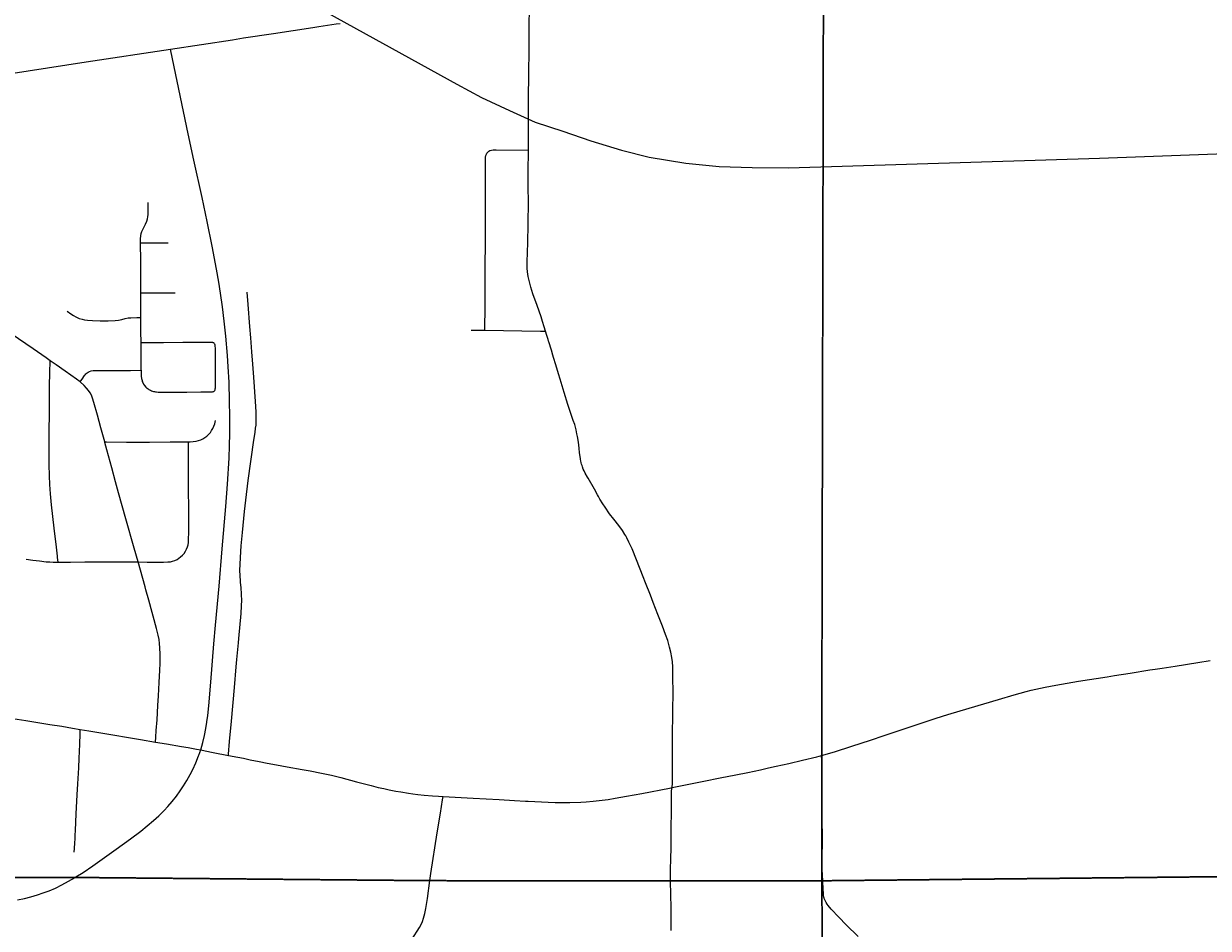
# Model space of a CAD drawing. Header units: feet. Extents: x 2113747 to 2516209, y 960708 to 1356798.
# Tile 33 of 92: x 2291837 to 2302517, y 1143748 to 1151897. Entities that reach past the tile are written whole.
import ezdxf

# ---------------------------------------------------------------- set-up
doc = ezdxf.new("R2010")
doc.units = ezdxf.units.FT
doc.header["$LTSCALE"] = 20
doc.header["$MEASUREMENT"] = 0
doc.linetypes.add('OhDOT_USTN3', pattern=[0.22, 0.165, -0.055])
doc.linetypes.add('rr2', pattern=[0])
for name, color, linetype in [('GM_X_City_Street', 251, 'Continuous'), ('GM_X_County_Road', 3, 'Continuous'), ('GM_X_Rail_Line', 251, 'rr2'), ('GM_X_State_Location', 251, 'Continuous'), ('GM_X_State_Route', 1, 'Continuous'), ('GM_X_Township', 251, 'OhDOT_USTN3'), ('GM_X_Township_Road', 4, 'Continuous'), ('GM_X_Township_Subdivision', 4, 'Continuous')]:
    doc.layers.add(name, color=color, linetype=linetype)
doc.styles.add('Styledgn030', font='dgn030.shx')

msp = doc.modelspace()

# ---------------------------------------------------------------- linework, layer by layer
at = {"layer": 'GM_X_City_Street', "flags": 128}
for points in [[(2293068, 1146174), (2293067, 1146217), (2293066, 1146276), (2293063, 1146315), (2293058, 1146350), (2293050, 1146388), (2293035, 1146449), (2292964, 1146705), (2292939, 1146796), (2292931, 1146825)], [(2293774, 1146319), (2293778, 1146359), (2293798, 1146584), (2293802, 1146653), (2293803, 1146705), (2293802, 1146751), (2293797, 1146823), (2293796, 1146830)], [(2293760, 1146169), (2293774, 1146319)], [(2293052, 1145842), (2293059, 1145962), (2293064, 1146074), (2293067, 1146133), (2293068, 1146174)], [(2293684, 1145306), (2293685, 1145318), (2293694, 1145430), (2293711, 1145613), (2293738, 1145917), (2293754, 1146104), (2293760, 1146169)], [(2293032, 1145529), (2293039, 1145626), (2293047, 1145756), (2293052, 1145842)], [(2293025, 1145426), (2293028, 1145469), (2293032, 1145529)]]:
    msp.add_lwpolyline(points, dxfattribs=at)
at = {"layer": 'GM_X_County_Road', "flags": 128}
for points in [[(2299030, 1145304), (2299148, 1145339), (2299304, 1145388), (2299472, 1145443), (2299594, 1145484), (2299865, 1145574), (2299955, 1145604), (2300064, 1145640), (2300170, 1145674), (2300362, 1145732), (2300626, 1145810), (2300768, 1145852), (2300875, 1145881), (2300919, 1145892), (2300962, 1145903), (2301005, 1145912), (2301045, 1145921), (2301142, 1145939), (2301346, 1145973), (2301605, 1146014), (2301670, 1146024), (2301812, 1146045), (2301990, 1146075), (2302039, 1146082), (2302100, 1146092), (2302217, 1146110), (2302424, 1146142), (2302534, 1146160)], [(2291658, 1145650), (2291701, 1145643), (2291855, 1145619), (2292072, 1145585), (2292180, 1145568), (2292276, 1145552), (2292347, 1145540)], [(2292347, 1145540), (2292425, 1145527), (2292534, 1145508), (2292640, 1145491), (2292781, 1145467), (2292889, 1145449), (2293025, 1145426)], [(2293025, 1145426), (2293125, 1145409), (2293259, 1145386), (2293321, 1145376), (2293396, 1145363), (2293433, 1145356)], [(2293433, 1145356), (2293473, 1145348), (2293545, 1145333), (2293684, 1145306)], [(2293684, 1145306), (2293768, 1145290), (2293818, 1145280), (2293879, 1145267), (2293961, 1145250), (2294033, 1145236), (2294116, 1145220), (2294211, 1145203), (2294347, 1145179)], [(2297682, 1145015), (2297970, 1145073), (2298116, 1145102), (2298256, 1145129), (2298365, 1145152), (2298479, 1145176), (2298552, 1145193), (2298620, 1145208), (2298736, 1145234), (2298857, 1145262), (2298987, 1145294), (2299030, 1145304)], [(2294347, 1145179), (2294419, 1145166), (2294521, 1145146), (2294611, 1145126), (2294697, 1145105), (2294837, 1145068), (2294969, 1145033), (2295034, 1145017), (2295085, 1145006), (2295132, 1144996), (2295193, 1144984), (2295236, 1144976), (2295305, 1144965), (2295346, 1144959), (2295392, 1144953), (2295448, 1144947), (2295524, 1144941), (2295577, 1144938), (2295619, 1144935)], [(2296362, 1144894), (2296385, 1144893), (2296446, 1144890), (2296565, 1144884), (2296630, 1144882), (2296694, 1144880), (2296762, 1144880), (2296859, 1144884), (2296907, 1144887), (2296972, 1144893), (2297051, 1144901), (2297107, 1144909), (2297171, 1144919), (2297271, 1144937), (2297410, 1144962), (2297658, 1145011), (2297682, 1145015)], [(2295619, 1144935), (2295728, 1144930), (2295888, 1144921), (2296125, 1144908), (2296261, 1144900), (2296362, 1144894)]]:
    msp.add_lwpolyline(points, dxfattribs=at)
at = {"layer": 'GM_X_Rail_Line', "flags": 128}
msp.add_lwpolyline([(2289136, 1154899), (2291249, 1153756), (2293732, 1152465), (2295741, 1151354), (2295966, 1151233), (2296216, 1151116), (2296448, 1151011), (2296697, 1150929), (2296950, 1150841), (2297228, 1150758), (2297477, 1150695), (2297806, 1150640), (2298106, 1150612), (2298406, 1150603), (2298733, 1150599), (2301536, 1150687), (2303731, 1150766), (2303957, 1150763), (2304151, 1150751), (2304382, 1150716), (2305984, 1150468), (2310414, 1149733), (2312077, 1149446), (2312489, 1149380), (2312712, 1149352)], dxfattribs=at)
at = {"layer": 'GM_X_State_Route', "flags": 128}
for points in [[(2293819, 1151769), (2294088, 1151810), (2294445, 1151863)], [(2294445, 1151863), (2294499, 1151871), (2294654, 1151895)], [(2294654, 1151895), (2294690, 1151900)], [(2293162, 1151669), (2293719, 1151753), (2293819, 1151769)], [(2290815, 1151306), (2291072, 1151346), (2291474, 1151410), (2291703, 1151447), (2292400, 1151553), (2293162, 1151669)], [(2293598, 1146829), (2293627, 1147165), (2293660, 1147547), (2293675, 1147750), (2293689, 1147983), (2293694, 1148097), (2293696, 1148202), (2293697, 1148360), (2293694, 1148498), (2293689, 1148668), (2293682, 1148806), (2293675, 1148907), (2293660, 1149081), (2293646, 1149218), (2293630, 1149348), (2293612, 1149471), (2293597, 1149568), (2293576, 1149685), (2293536, 1149894), (2293491, 1150116), (2293445, 1150331), (2293371, 1150668), (2293320, 1150905), (2293180, 1151582), (2293162, 1151669)], [(2293489, 1145608), (2293497, 1145666), (2293505, 1145751), (2293523, 1145966), (2293552, 1146311), (2293567, 1146478), (2293598, 1146829)], [(2293433, 1145356), (2293452, 1145422), (2293466, 1145485), (2293479, 1145547), (2293488, 1145605), (2293489, 1145608)], [(2293414, 1145301), (2293416, 1145307), (2293433, 1145356)], [(2293103, 1144808), (2293137, 1144844), (2293176, 1144889), (2293214, 1144937), (2293248, 1144985), (2293279, 1145031), (2293308, 1145078), (2293338, 1145132), (2293362, 1145179), (2293389, 1145238), (2293414, 1145301)], [(2291780, 1144003), (2291844, 1144016), (2291901, 1144031), (2291961, 1144048), (2292014, 1144066), (2292066, 1144086), (2292123, 1144110), (2292182, 1144138), (2292242, 1144171), (2292302, 1144206), (2292307, 1144210), (2292373, 1144252), (2292460, 1144311), (2292671, 1144461), (2292799, 1144554), (2292894, 1144624), (2293006, 1144718), (2293055, 1144761), (2293097, 1144802), (2293103, 1144808)]]:
    msp.add_lwpolyline(points, dxfattribs=at)
at = {"layer": 'GM_X_Township', "flags": 128}
for points in [[(2298939, 1168800), (2299326, 1168799), (2299914, 1168806), (2309530, 1168867), (2311770, 1168875), (2313731, 1168875), (2318230, 1168931), (2322515, 1168974), (2325525, 1169000), (2325637, 1169002), (2325683, 1169008), (2328233, 1168990), (2328408, 1168989), (2328447, 1160090), (2328460, 1159751), (2328502, 1154821), (2328525, 1151478), (2328569, 1144728), (2328572, 1144328), (2328491, 1144330), (2323108, 1144286), (2321217, 1144269), (2318840, 1144268), (2315176, 1144280), (2311712, 1144286), (2311621, 1144272), (2311059, 1144273), (2303719, 1144224), (2299033, 1144176), (2299032, 1145317), (2299048, 1152561), (2299028, 1155428), (2298994, 1162899), (2298978, 1164715), (2298939, 1168800)], [(2273465, 1168621), (2274222, 1168649), (2275702, 1168645), (2277283, 1168667), (2279753, 1168692), (2283763, 1168714), (2286335, 1168753), (2288511, 1168775), (2290765, 1168794), (2291346, 1168797), (2292060, 1168787), (2297619, 1168803), (2298939, 1168800), (2298978, 1164715), (2298994, 1162899), (2299028, 1155428), (2299048, 1152561), (2299032, 1145317), (2299033, 1144176), (2297667, 1144176), (2295498, 1144177), (2292293, 1144206), (2290241, 1144201), (2286547, 1144191), (2284989, 1144172), (2284147, 1144164), (2283046, 1144164), (2282946, 1144163), (2282616, 1144160), (2282224, 1144168), (2278962, 1144111), (2276673, 1144104), (2276352, 1144118), (2275977, 1144134), (2275848, 1144130), (2274451, 1144100), (2273707, 1144117), (2273652, 1147706), (2273648, 1148193), (2273645, 1148717), (2273636, 1149823), (2273632, 1150488), (2273596, 1155295), (2273585, 1158808), (2273560, 1160546), (2273539, 1163372), (2273486, 1167056), (2273465, 1168621)], [(2299033, 1144176), (2303719, 1144224), (2311059, 1144273), (2311621, 1144272), (2311712, 1144286), (2315176, 1144280), (2318840, 1144268), (2321217, 1144269), (2323108, 1144286), (2328491, 1144330), (2328572, 1144328), (2328612, 1142470), (2328630, 1142401), (2328635, 1142304), (2328651, 1136742), (2328653, 1134141), (2328657, 1131227), (2328663, 1124950), (2328670, 1119253), (2328670, 1118495), (2325058, 1118507), (2321212, 1118516), (2314610, 1118563), (2311596, 1118575), (2308267, 1118589), (2305447, 1118586), (2305355, 1118577), (2305256, 1118586), (2302815, 1118637), (2300974, 1118651), (2299393, 1118653), (2299080, 1118654), (2299075, 1121792), (2299063, 1131449), (2299059, 1134619), (2299058, 1135376), (2299058, 1135395), (2299044, 1139886), (2299046, 1140060), (2299048, 1140210), (2299048, 1140750), (2299048, 1140868), (2299034, 1144014), (2299033, 1144176)], [(2273707, 1144117), (2274451, 1144100), (2275848, 1144130), (2275977, 1144134), (2276352, 1144118), (2276673, 1144104), (2278962, 1144111), (2282224, 1144168), (2282616, 1144160), (2282946, 1144163), (2283046, 1144164), (2284147, 1144164), (2284989, 1144172), (2286547, 1144191), (2290241, 1144201), (2292293, 1144206), (2295498, 1144177), (2297667, 1144176), (2299033, 1144176), (2299034, 1144014), (2299048, 1140868), (2299048, 1140750), (2299048, 1140210), (2299046, 1140060), (2299044, 1139886), (2299058, 1135395), (2299058, 1135376), (2299059, 1134619), (2299063, 1131449), (2299075, 1121792), (2299080, 1118654), (2298613, 1118657), (2291694, 1118700), (2291590, 1118700), (2286495, 1118732), (2284462, 1118744), (2279390, 1118776), (2279102, 1118777), (2278181, 1118783), (2278095, 1118774), (2278026, 1118784), (2276682, 1118792), (2275473, 1118800), (2273939, 1118799), (2273877, 1118817), (2273859, 1119170), (2273866, 1121327), (2273809, 1124393), (2273800, 1125028), (2273794, 1125938), (2273794, 1126045), (2273791, 1126395), (2273784, 1127599), (2273782, 1127896), (2273782, 1128013), (2273776, 1128908), (2273762, 1131307), (2273735, 1134958), (2273727, 1137672), (2273708, 1143906), (2273707, 1144117)]]:
    msp.add_lwpolyline(points, dxfattribs=at)
at = {"layer": 'GM_X_Township_Road', "flags": 128}
for points in [[(2296388, 1150758), (2296388, 1150770), (2296389, 1150855), (2296388, 1150947), (2296388, 1150967), (2296387, 1150999), (2296388, 1151088), (2296389, 1151304), (2296390, 1151363), (2296391, 1151409), (2296391, 1151495), (2296394, 1151613), (2296395, 1151734), (2296394, 1151796), (2296395, 1151921), (2296396, 1151993), (2296395, 1152075), (2296393, 1152103), (2296389, 1152129), (2296384, 1152155)], [(2296542, 1149128), (2296530, 1149166), (2296515, 1149216), (2296502, 1149256), (2296466, 1149359), (2296428, 1149464), (2296409, 1149523), (2296393, 1149584), (2296385, 1149619), (2296379, 1149662), (2296376, 1149695), (2296376, 1149747), (2296378, 1149843), (2296381, 1149921), (2296383, 1149977), (2296383, 1149997), (2296384, 1150016), (2296384, 1150042), (2296385, 1150124), (2296387, 1150262), (2296386, 1150456), (2296386, 1150577), (2296386, 1150643), (2296387, 1150675), (2296387, 1150711), (2296388, 1150758)], [(2292077, 1148860), (2292039, 1148886), (2291922, 1148967), (2291724, 1149103), (2291674, 1149138)], [(2297682, 1145015), (2297684, 1145028), (2297685, 1145044), (2297685, 1145090), (2297685, 1145218), (2297686, 1145303), (2297687, 1145536), (2297688, 1145631), (2297689, 1145726), (2297691, 1145858), (2297690, 1146025), (2297689, 1146103), (2297685, 1146149), (2297680, 1146188), (2297671, 1146236), (2297660, 1146280), (2297643, 1146340), (2297624, 1146395), (2297596, 1146469), (2297554, 1146576), (2297513, 1146683), (2297487, 1146750), (2297444, 1146860), (2297423, 1146915), (2297395, 1146982), (2297322, 1147165), (2297294, 1147227), (2297275, 1147265), (2297266, 1147283), (2297258, 1147296), (2297235, 1147331), (2297202, 1147376), (2297158, 1147433), (2297120, 1147483), (2297078, 1147542), (2297058, 1147572), (2297032, 1147614), (2297019, 1147637), (2297010, 1147654), (2296982, 1147705), (2296925, 1147802), (2296919, 1147813), (2296900, 1147848), (2296890, 1147868), (2296882, 1147883), (2296874, 1147905), (2296871, 1147917), (2296866, 1147929), (2296863, 1147942), (2296860, 1147958), (2296857, 1147971), (2296856, 1147980), (2296849, 1148032), (2296845, 1148072), (2296838, 1148127), (2296830, 1148178), (2296825, 1148204), (2296818, 1148239), (2296805, 1148286), (2296792, 1148323), (2296770, 1148385), (2296743, 1148466), (2296710, 1148576), (2296691, 1148635), (2296673, 1148695), (2296658, 1148742), (2296634, 1148823), (2296614, 1148891), (2296609, 1148910), (2296595, 1148957), (2296572, 1149031), (2296570, 1149038), (2296565, 1149053), (2296555, 1149088), (2296542, 1149128)], [(2292345, 1148670), (2292313, 1148694), (2292212, 1148766), (2292129, 1148825), (2292077, 1148860)], [(2292569, 1148130), (2292533, 1148257), (2292503, 1148371), (2292471, 1148484), (2292458, 1148525), (2292447, 1148551), (2292436, 1148571), (2292422, 1148592), (2292403, 1148615), (2292381, 1148639), (2292345, 1148670)], [(2292870, 1147049), (2292834, 1147173), (2292759, 1147438), (2292725, 1147554), (2292692, 1147671), (2292665, 1147769), (2292631, 1147896), (2292588, 1148057), (2292570, 1148124), (2292569, 1148130)], [(2292931, 1146825), (2292890, 1146974), (2292870, 1147049)], [(2292293, 1144434), (2292296, 1144467), (2292299, 1144518), (2292301, 1144555), (2292302, 1144588), (2292303, 1144630), (2292311, 1144780), (2292320, 1144950), (2292325, 1145048), (2292334, 1145194), (2292338, 1145280), (2292341, 1145341), (2292342, 1145406), (2292345, 1145500), (2292347, 1145540)], [(2299039, 1144229), (2299037, 1144279), (2299037, 1144400), (2299038, 1144518), (2299038, 1144600), (2299037, 1144692), (2299036, 1144784), (2299035, 1144846), (2299034, 1144938), (2299034, 1145056), (2299034, 1145187), (2299032, 1145262), (2299030, 1145304)], [(2297669, 1144176), (2297668, 1144274), (2297671, 1144376), (2297673, 1144471), (2297673, 1144540), (2297674, 1144651), (2297676, 1144799), (2297677, 1144970), (2297678, 1144986), (2297682, 1145015)], [(2295500, 1144177), (2295509, 1144240), (2295566, 1144607), (2295595, 1144785), (2295614, 1144906), (2295619, 1144935)], [(2294889, 1143048), (2294910, 1143070), (2294956, 1143119), (2294994, 1143165), (2295048, 1143240), (2295097, 1143310), (2295162, 1143401), (2295329, 1143637), (2295385, 1143721), (2295407, 1143756), (2295421, 1143783), (2295433, 1143809), (2295443, 1143840), (2295454, 1143881), (2295463, 1143926), (2295478, 1144016), (2295500, 1144177)], [(2297675, 1143729), (2297674, 1143818), (2297673, 1143933), (2297669, 1144172), (2297669, 1144176)], [(2299041, 1144176), (2299039, 1144229)], [(2299054, 1144018), (2299051, 1144029), (2299049, 1144043), (2299047, 1144055), (2299041, 1144164), (2299041, 1144176)], [(2299359, 1143673), (2299252, 1143780), (2299186, 1143847), (2299118, 1143919), (2299091, 1143952), (2299081, 1143965), (2299072, 1143979), (2299065, 1143992), (2299059, 1144004), (2299055, 1144016), (2299054, 1144018)]]:
    msp.add_lwpolyline(points, dxfattribs=at)
at = {"layer": 'GM_X_Township_Subdivision', "flags": 128}
for points in [[(2295994, 1149135), (2295998, 1149355), (2295999, 1149437), (2295999, 1149640), (2295999, 1149709), (2296000, 1149923), (2296001, 1150012), (2296001, 1150195), (2296001, 1150504), (2296001, 1150671), (2296002, 1150696), (2296004, 1150711), (2296009, 1150723), (2296014, 1150731), (2296021, 1150741), (2296030, 1150748), (2296041, 1150755), (2296054, 1150758), (2296069, 1150761), (2296098, 1150762), (2296388, 1150758)], [(2292891, 1149923), (2292891, 1149959), (2292893, 1149986), (2292897, 1150006), (2292903, 1150025), (2292911, 1150044), (2292935, 1150090), (2292946, 1150117), (2292953, 1150138), (2292957, 1150157), (2292959, 1150179), (2292959, 1150242), (2292959, 1150287)], [(2292894, 1149473), (2292894, 1149516), (2292893, 1149605), (2292892, 1149785), (2292891, 1149897), (2292891, 1149923)], [(2292891, 1149923), (2292952, 1149923), (2293018, 1149923), (2293139, 1149922)], [(2293796, 1146830), (2293789, 1146924), (2293787, 1146973), (2293788, 1147026), (2293791, 1147089), (2293799, 1147193), (2293810, 1147314), (2293828, 1147504), (2293839, 1147605), (2293862, 1147781), (2293913, 1148144), (2293923, 1148214), (2293928, 1148255), (2293932, 1148281), (2293933, 1148304), (2293934, 1148325), (2293934, 1148347), (2293933, 1148373), (2293933, 1148402), (2293928, 1148494), (2293911, 1148713), (2293902, 1148831), (2293894, 1148942), (2293885, 1149066), (2293877, 1149168), (2293861, 1149367), (2293852, 1149479)], [(2292894, 1149252), (2292894, 1149323), (2292894, 1149434), (2292894, 1149473)], [(2292894, 1149473), (2292999, 1149473), (2293111, 1149472), (2293204, 1149472)], [(2292229, 1149308), (2292261, 1149283), (2292285, 1149269), (2292307, 1149256), (2292337, 1149243), (2292363, 1149235), (2292386, 1149230), (2292412, 1149226), (2292457, 1149224), (2292528, 1149222), (2292600, 1149222), (2292663, 1149225), (2292692, 1149228), (2292721, 1149234), (2292753, 1149241), (2292779, 1149247), (2292804, 1149249), (2292856, 1149251), (2292894, 1149252)], [(2292895, 1149025), (2292894, 1149123), (2292894, 1149247), (2292894, 1149252)], [(2295870, 1149137), (2295994, 1149135)], [(2295994, 1149135), (2296496, 1149128), (2296542, 1149128)], [(2292895, 1149025), (2292901, 1149025), (2292985, 1149025), (2293048, 1149025), (2293097, 1149026), (2293273, 1149028), (2293369, 1149028), (2293469, 1149029), (2293517, 1149029), (2293528, 1149029), (2293533, 1149028), (2293538, 1149027), (2293543, 1149026), (2293548, 1149024)], [(2292897, 1148775), (2292896, 1148817), (2292896, 1148859), (2292895, 1148955), (2292895, 1148988), (2292895, 1149025)], [(2293560, 1148594), (2293562, 1148598), (2293564, 1148603), (2293564, 1148609), (2293565, 1148616), (2293565, 1148628), (2293565, 1148644), (2293565, 1148662), (2293565, 1148720), (2293566, 1148779), (2293565, 1148853), (2293565, 1148969), (2293565, 1148978), (2293564, 1148989), (2293563, 1148995), (2293562, 1149002), (2293560, 1149009), (2293558, 1149014), (2293554, 1149018), (2293548, 1149024)], [(2292147, 1147047), (2292142, 1147087), (2292141, 1147100), (2292132, 1147181), (2292111, 1147354), (2292099, 1147458), (2292087, 1147563), (2292078, 1147661), (2292072, 1147746), (2292069, 1147824), (2292068, 1147926), (2292068, 1148087), (2292068, 1148172), (2292069, 1148441), (2292071, 1148634), (2292074, 1148751), (2292077, 1148860)], [(2292345, 1148670), (2292369, 1148705), (2292378, 1148720), (2292385, 1148728), (2292391, 1148735), (2292398, 1148742), (2292404, 1148747), (2292410, 1148752), (2292418, 1148757), (2292430, 1148763), (2292446, 1148769), (2292463, 1148772), (2292483, 1148773), (2292500, 1148773), (2292562, 1148773), (2292625, 1148773), (2292799, 1148773), (2292897, 1148775)], [(2292897, 1148775), (2292896, 1148752), (2292896, 1148721), (2292899, 1148701), (2292904, 1148682), (2292906, 1148674), (2292910, 1148666), (2292918, 1148651), (2292927, 1148637), (2292938, 1148624), (2292945, 1148618), (2292951, 1148613), (2292958, 1148607), (2292965, 1148603), (2292972, 1148598), (2292980, 1148595), (2292988, 1148591), (2292998, 1148587), (2293006, 1148585), (2293015, 1148583), (2293025, 1148581), (2293035, 1148580), (2293049, 1148579), (2293061, 1148579), (2293140, 1148579), (2293169, 1148579), (2293307, 1148579), (2293434, 1148580), (2293513, 1148580), (2293529, 1148581), (2293540, 1148582), (2293546, 1148584), (2293551, 1148585), (2293556, 1148589), (2293560, 1148594)], [(2293322, 1148129), (2293339, 1148130), (2293365, 1148132), (2293392, 1148136), (2293414, 1148142), (2293433, 1148149), (2293451, 1148157), (2293469, 1148168), (2293487, 1148182), (2293504, 1148198), (2293520, 1148216), (2293531, 1148233), (2293541, 1148250), (2293551, 1148271), (2293559, 1148293), (2293567, 1148322)], [(2292569, 1148130), (2292585, 1148129), (2292765, 1148127), (2292971, 1148128), (2293158, 1148129), (2293279, 1148129), (2293322, 1148129)], [(2292870, 1147049), (2292951, 1147047), (2293017, 1147046), (2293099, 1147047), (2293138, 1147048), (2293160, 1147050), (2293179, 1147054), (2293200, 1147062), (2293220, 1147071), (2293237, 1147081), (2293252, 1147093), (2293268, 1147108), (2293283, 1147125), (2293296, 1147144), (2293306, 1147164), (2293315, 1147184), (2293320, 1147202), (2293322, 1147223), (2293323, 1147252), (2293325, 1147316), (2293325, 1147385), (2293325, 1147526), (2293323, 1147700), (2293322, 1148008), (2293322, 1148074), (2293322, 1148129)], [(2291860, 1147073), (2291919, 1147064), (2291980, 1147057), (2292041, 1147050), (2292072, 1147048), (2292102, 1147047), (2292147, 1147047)], [(2292147, 1147047), (2292259, 1147047), (2292387, 1147049), (2292538, 1147050), (2292692, 1147049), (2292870, 1147049)]]:
    msp.add_lwpolyline(points, dxfattribs=at)

# ---------------------------------------------------------------- texts
at = {"layer": 'GM_X_State_Location', "char_height": 1, "attachment_point": 7, "rotation": 0, "line_spacing_factor": 0.8, "style": 'Styledgn030'}
for s, insert in [('{\\Fdgn000|c0;\\C256;59}', (2292017, 1151321)), ('{\\Fdgn000|c0;\\C256;261}', (2293253, 1150340))]:
    msp.add_mtext(s, dxfattribs=dict(at, insert=insert))
at = {"layer": 'GM_X_State_Location', "char_height": 1, "attachment_point": 5, "line_spacing_factor": 0.8, "style": 'Styledgn030'}
for s, insert in [('{\\Fdgn000|c0;\\C256;s}', (2292269, 1151395)), ('{\\Fdgn000|c0;\\C256;r}', (2292269, 1151395)), ('{\\Fdgn000|c0;\\C256;s}', (2293607, 1150413)), ('{\\Fdgn000|c0;\\C256;r}', (2293607, 1150413))]:
    msp.add_mtext(s, dxfattribs=dict(at, insert=insert))

doc.saveas('drawing.dxf')
